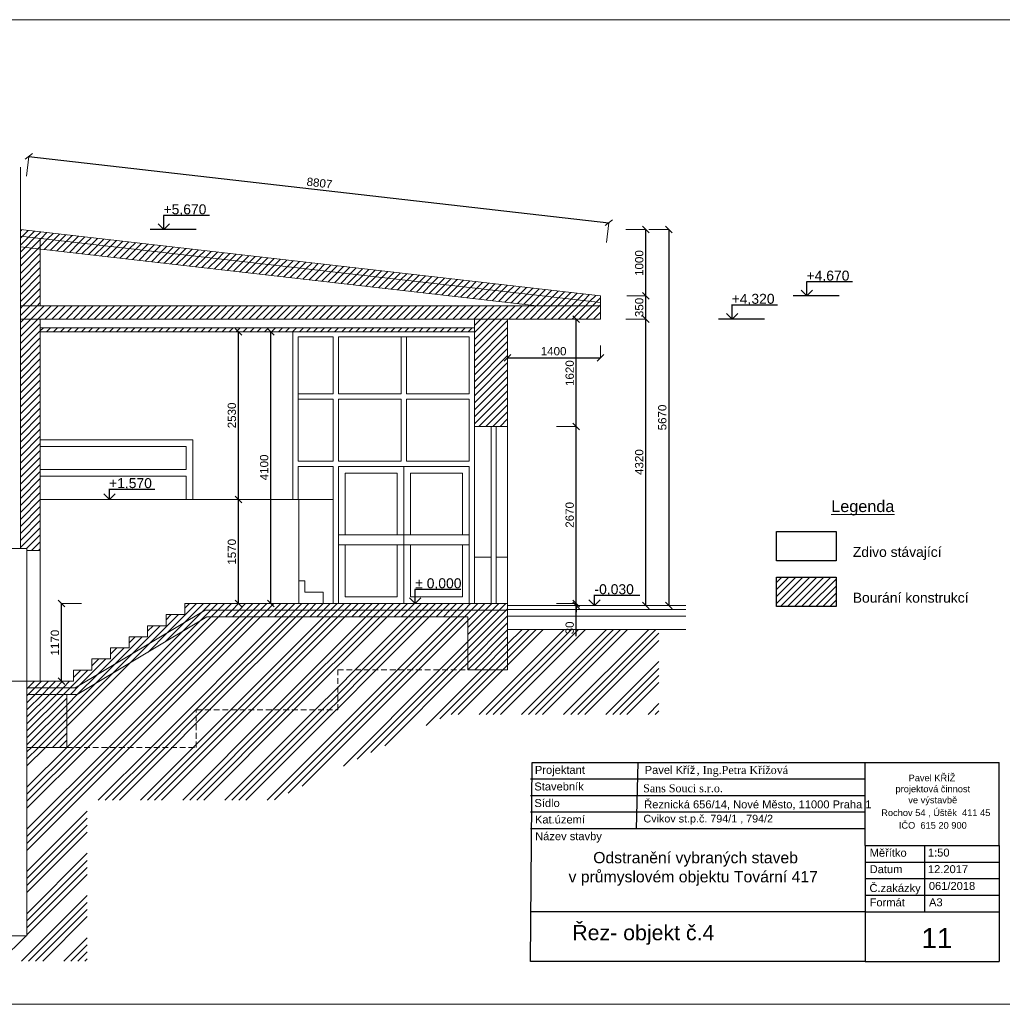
# Model space of a CAD drawing. Extents: x -459705 to -116623, y 1293894 to 1503894.
# Tile 9 of 12: x -153539 to -138716, y 1350918 to 1365768. Entities that reach past the tile are written whole.
import ezdxf

# ---------------------------------------------------------------- set-up
doc = ezdxf.new("R2010")
doc.units = 0
doc.header["$MEASUREMENT"] = 0
doc.linetypes.add('ČÁRKOVANÁ2', pattern=[0.375, 0.25, -0.125])
doc.layers.get('0').update_dxf_attribs({"linetype": 'CONTINUOUS'})
for name, color, linetype in [('CARKOVANA', 2, 'ČÁRKOVANÁ2'), ('KÓTY', 4, 'CONTINUOUS'), ('PÍSMO', 1, 'CONTINUOUS'), ('PŘEDMĚTY', 8, 'CONTINUOUS'), ('RÁMEČEK', 1, 'CONTINUOUS'), ('ZDIVO', 7, 'CONTINUOUS'), ('ČÁRY', 1, 'CONTINUOUS'), ('ŠRAFY', 8, 'CONTINUOUS')]:
    doc.layers.add(name, color=color, linetype=linetype)
doc.layers.add('ZVodítko', color=1, linetype='CONTINUOUS', plot=False)
doc.styles.add('CESKY', font='times.ttf')
doc.styles.get("Standard").update_dxf_attribs({"font": 'arial.ttf'})

msp = doc.modelspace()

# ---------------------------------------------------------------- linework, layer by layer
at = {"color": 0, "linetype": 'ByBlock', "lineweight": 0}
for p, q in [((-153348, 1363750), (-153458, 1363662)), ((-144708, 1362662), (-144598, 1362750)), ((-144044, 1362552), (-144144, 1362652)), ((-143696, 1362552), (-143796, 1362652)), ((-144144, 1361652), (-144044, 1361552)), ((-144044, 1361552), (-144144, 1361652)), ((-145093, 1361202), (-145193, 1361302)), ((-144144, 1361302), (-144044, 1361202)), ((-144044, 1361202), (-144144, 1361302)), ((-150189, 1361012), (-150289, 1361112)), ((-149702, 1361012), (-149802, 1361112)), ((-146129, 1360717), (-146229, 1360617)), ((-144829, 1360617), (-144729, 1360717)), ((-145193, 1359682), (-145093, 1359582)), ((-145093, 1359582), (-145193, 1359682)), ((-150289, 1358582), (-150189, 1358482)), ((-150189, 1358482), (-150289, 1358582)), ((-152857, 1356912), (-152957, 1357012)), ((-150289, 1357012), (-150189, 1356912)), ((-149802, 1357012), (-149702, 1356912)), ((-145193, 1357012), (-145093, 1356912)), ((-145193, 1357012), (-145093, 1356912)), ((-145093, 1356882), (-145193, 1356982)), ((-144144, 1356982), (-144044, 1356882)), ((-143796, 1356982), (-143696, 1356882)), ((-152957, 1355842), (-152857, 1355742))]:
    msp.add_line(p, q, dxfattribs=at)
at = {"lineweight": 0, "ltscale": 350}
for p, q in [((-153529, 1362602), (-153529, 1363541)), ((-144779, 1361602), (-153529, 1362602)), ((-144779, 1361252), (-144779, 1361602)), ((-146179, 1361252), (-146179, 1359632)), ((-146179, 1361252), (-144779, 1361252)), ((-153229, 1361062), (-153229, 1357762)), ((-153229, 1361062), (-146679, 1361062)), ((-146679, 1361062), (-146679, 1359632)), ((-146679, 1359632), (-146179, 1359632)), ((-154129, 1357792), (-153429, 1357792)), ((-153429, 1357792), (-153429, 1357762)), ((-153429, 1357762), (-153229, 1357762)), ((-151049, 1356795), (-151049, 1356962)), ((-151049, 1356962), (-146179, 1356962)), ((-146179, 1356962), (-146179, 1356932)), ((-146179, 1356932), (-143489, 1356932)), ((-151329, 1356628), (-151329, 1356795)), ((-151329, 1356795), (-151049, 1356795)), ((-151609, 1356461), (-151609, 1356628)), ((-151609, 1356628), (-151329, 1356628)), ((-151889, 1356294), (-151889, 1356461)), ((-151889, 1356461), (-151609, 1356461)), ((-152169, 1356127), (-152169, 1356294)), ((-152169, 1356294), (-151889, 1356294)), ((-152449, 1355959), (-152449, 1356127)), ((-152449, 1356127), (-152169, 1356127)), ((-152729, 1355792), (-152729, 1355959)), ((-152729, 1355959), (-152449, 1355959)), ((-155466, 1355792), (-152729, 1355792))]:
    msp.add_line(p, q, dxfattribs=at)
at = {"layer": 'CARKOVANA', "lineweight": 0, "ltscale": 350}
for p, q in [((-148742, 1355357), (-148742, 1355962)), ((-148742, 1355962), (-146779, 1355962)), ((-150875, 1354792), (-150875, 1355357)), ((-150875, 1355357), (-148742, 1355357)), ((-152829, 1354792), (-150875, 1354792))]:
    msp.add_line(p, q, dxfattribs=at)
at = {"layer": 'KÓTY', "lineweight": 0, "ltscale": 350}
for p, q in [((-153437, 1363408), (-153403, 1363706)), ((-144687, 1362408), (-144653, 1362706)), ((-144394, 1362602), (-144094, 1362602)), ((-144046, 1362602), (-143746, 1362602)), ((-144379, 1361602), (-144094, 1361602)), ((-144379, 1361602), (-144094, 1361602)), ((-144394, 1361252), (-144094, 1361252)), ((-144394, 1361252), (-144094, 1361252)), ((-146179, 1360852), (-146179, 1360667)), ((-144779, 1360852), (-144779, 1360667)), ((-145443, 1359632), (-145143, 1359632)), ((-145443, 1359632), (-145143, 1359632)), ((-152607, 1356962), (-152907, 1356962)), ((-145443, 1356962), (-145143, 1356962)), ((-145443, 1356962), (-145143, 1356962)), ((-145443, 1356932), (-145143, 1356932)), ((-144394, 1356932), (-144094, 1356932)), ((-144046, 1356932), (-143746, 1356932)), ((-153207, 1355792), (-152907, 1355792))]:
    msp.add_line(p, q, dxfattribs=at)
at = {"layer": 'KÓTY', "color": 4, "ltscale": 350}
for p, q in [((-153403, 1363706), (-144653, 1362706)), ((-144094, 1361602), (-144094, 1362602)), ((-143746, 1362602), (-143746, 1356932)), ((-144094, 1361252), (-144094, 1361602)), ((-145143, 1359632), (-145143, 1361252)), ((-144094, 1356932), (-144094, 1361252)), ((-150239, 1358532), (-150239, 1361062)), ((-149752, 1356962), (-149752, 1361062)), ((-146179, 1360667), (-144779, 1360667)), ((-145143, 1356962), (-145143, 1359632)), ((-150239, 1356962), (-150239, 1358532)), ((-145143, 1356962), (-145143, 1357062)), ((-152907, 1355792), (-152907, 1356962)), ((-145143, 1356962), (-145143, 1356932)), ((-145143, 1356962), (-145143, 1356932)), ((-145143, 1356932), (-145143, 1356832)), ((-145143, 1356470), (-145143, 1356932))]:
    msp.add_line(p, q, dxfattribs=at)
at = {"layer": 'KÓTY', "ltscale": 250}
for p, q in [((-150677, 1362814), (-151371, 1362814)), ((-151364, 1362602), (-151364, 1362814)), ((-151364, 1362602), (-151449, 1362687)), ((-151364, 1362602), (-151279, 1362687)), ((-150875, 1362602), (-151569, 1362602)), ((-140978, 1361814), (-141672, 1361814)), ((-141665, 1361602), (-141665, 1361814)), ((-141175, 1361602), (-141869, 1361602)), ((-141665, 1361602), (-141749, 1361687)), ((-141665, 1361602), (-141580, 1361687)), ((-142106, 1361464), (-142800, 1361464)), ((-142793, 1361252), (-142793, 1361464)), ((-142793, 1361252), (-142878, 1361337)), ((-142793, 1361252), (-142708, 1361337)), ((-142304, 1361252), (-142998, 1361252)), ((-151499, 1358684), (-152193, 1358684)), ((-152186, 1358532), (-152186, 1358684)), ((-152186, 1358532), (-152271, 1358617)), ((-152186, 1358532), (-152101, 1358617)), ((-146884, 1357174), (-147578, 1357174)), ((-147571, 1356962), (-147571, 1357174)), ((-147571, 1356962), (-147656, 1357047)), ((-147571, 1356962), (-147486, 1357047)), ((-144869, 1356932), (-144954, 1357017)), ((-144182, 1357084), (-144876, 1357084)), ((-144869, 1356932), (-144869, 1357084)), ((-144869, 1356932), (-144784, 1357017))]:
    msp.add_line(p, q, dxfattribs=at)
at = {"layer": 'PŘEDMĚTY', "lineweight": 0, "ltscale": 350}
for p, q in [((-149339, 1359109), (-149339, 1360982)), ((-149339, 1360126), (-149339, 1360982)), ((-148809, 1360982), (-149339, 1360982)), ((-148809, 1360126), (-148809, 1360982)), ((-146759, 1360982), (-148729, 1360982)), ((-148729, 1360982), (-147784, 1360982)), ((-148729, 1360126), (-148729, 1360982)), ((-147784, 1360982), (-147784, 1360126)), ((-147704, 1360982), (-147704, 1360126)), ((-147704, 1360982), (-146759, 1360982)), ((-146759, 1360126), (-146759, 1360982)), ((-149339, 1360126), (-148809, 1360126)), ((-148729, 1360126), (-147784, 1360126)), ((-147704, 1360126), (-146759, 1360126)), ((-149339, 1359109), (-149339, 1360046)), ((-149339, 1360046), (-148809, 1360046)), ((-148809, 1359109), (-148809, 1360046)), ((-148729, 1359109), (-148729, 1360046)), ((-148729, 1360046), (-147784, 1360046)), ((-147784, 1360046), (-147784, 1359109)), ((-147704, 1360046), (-147704, 1359109)), ((-147704, 1360046), (-146759, 1360046)), ((-146759, 1359109), (-146759, 1360046)), ((-150929, 1359432), (-153229, 1359432)), ((-150929, 1358532), (-150929, 1359432)), ((-151029, 1359332), (-153229, 1359332)), ((-151029, 1358982), (-151029, 1359332)), ((-149339, 1359109), (-148809, 1359109)), ((-148729, 1359109), (-147784, 1359109)), ((-147704, 1359109), (-146759, 1359109)), ((-151029, 1358982), (-153229, 1358982)), ((-149339, 1358532), (-149339, 1359029)), ((-149339, 1359029), (-148809, 1359029)), ((-148809, 1356962), (-148809, 1359029)), ((-148729, 1356962), (-148729, 1359029)), ((-148729, 1359029), (-146759, 1359029)), ((-147744, 1359029), (-148729, 1359029)), ((-148729, 1359029), (-148729, 1356962)), ((-147844, 1358929), (-148629, 1358929)), ((-148629, 1358929), (-148629, 1357996)), ((-147844, 1357996), (-147844, 1358929)), ((-147744, 1356962), (-147744, 1359029)), ((-147644, 1357996), (-147644, 1358929)), ((-147644, 1358929), (-146859, 1358929)), ((-146859, 1358929), (-146859, 1357996)), ((-146759, 1356962), (-146759, 1359029)), ((-151029, 1358882), (-153229, 1358882)), ((-151029, 1358532), (-151029, 1358882)), ((-153229, 1358532), (-150929, 1358532)), ((-148729, 1357996), (-147744, 1357996)), ((-146759, 1357996), (-147744, 1357996)), ((-148729, 1357846), (-147744, 1357846)), ((-148629, 1357846), (-148629, 1357062)), ((-147844, 1357062), (-147844, 1357846)), ((-146759, 1357846), (-147744, 1357846)), ((-147644, 1357062), (-147644, 1357846)), ((-146859, 1357846), (-146859, 1357062)), ((-148629, 1357062), (-147844, 1357062)), ((-146859, 1357062), (-147644, 1357062)), ((-148729, 1356962), (-147744, 1356962))]:
    msp.add_line(p, q, dxfattribs=at)
at = {"layer": 'RÁMEČEK', "ltscale": 250}
for p, q in [((-145834, 1351563), (-145809, 1354563)), ((-145809, 1354563), (-140784, 1354563)), ((-144234, 1353563), (-144209, 1354563)), ((-140784, 1354313), (-145834, 1354313)), ((-140784, 1354063), (-145834, 1354063)), ((-140784, 1353813), (-145834, 1353813)), ((-140784, 1353563), (-145834, 1353563)), ((-140784, 1353313), (-140784, 1352313)), ((-139888, 1353313), (-139888, 1352313)), ((-138763, 1353313), (-138763, 1352313)), ((-140784, 1353063), (-138763, 1353063)), ((-140784, 1352813), (-138763, 1352813)), ((-140784, 1352563), (-138763, 1352563)), ((-140784, 1352313), (-145834, 1352313)), ((-140784, 1352313), (-145834, 1352313)), ((-140784, 1351563), (-145834, 1351563)), ((-140784, 1351563), (-145834, 1351563))]:
    msp.add_line(p, q, dxfattribs=at)
at = {"layer": 'ZDIVO', "ltscale": 250}
for p, q in [((-140784, 1353313), (-140784, 1354563)), ((-140784, 1353313), (-140784, 1354563)), ((-140784, 1354563), (-138763, 1354563)), ((-140784, 1354563), (-138763, 1354563)), ((-138763, 1353313), (-138763, 1354563)), ((-138763, 1353313), (-138763, 1354563)), ((-140784, 1353313), (-138763, 1353313)), ((-140784, 1353313), (-138763, 1353313)), ((-140784, 1352313), (-140784, 1351563)), ((-140784, 1352313), (-138763, 1352313)), ((-140784, 1352313), (-140784, 1351563)), ((-140784, 1352313), (-138763, 1352313)), ((-138763, 1352313), (-138763, 1351563)), ((-138763, 1352313), (-138763, 1351563)), ((-138763, 1352313), (-138763, 1351563)), ((-138763, 1352313), (-138763, 1351563)), ((-140784, 1351563), (-138763, 1351563)), ((-140784, 1351563), (-138763, 1351563)), ((-140784, 1351563), (-138763, 1351563)), ((-140784, 1351563), (-138763, 1351563))]:
    msp.add_line(p, q, dxfattribs=at)
at = {"layer": 'ZVodítko', "lineweight": 0, "ltscale": 350}
for p, q in [((-137655, 1365768), (-158655, 1365768)), ((-158655, 1350918), (-137655, 1350918))]:
    msp.add_line(p, q, dxfattribs=at)
at = {"layer": 'ČÁRY', "lineweight": 0, "ltscale": 350}
for p, q in [((-153529, 1362602), (-153529, 1357792)), ((-144779, 1361502), (-153529, 1362502)), ((-145738, 1361452), (-153529, 1362343)), ((-153229, 1362467), (-153229, 1361452)), ((-144779, 1361452), (-153529, 1361452)), ((-146179, 1361252), (-153529, 1361252)), ((-153229, 1361062), (-153229, 1361252)), ((-146679, 1361062), (-146679, 1361252)), ((-153229, 1361122), (-146679, 1361122)), ((-149419, 1358532), (-149419, 1361062)), ((-146679, 1359632), (-146679, 1356962)), ((-146429, 1359632), (-146429, 1356962)), ((-146349, 1359632), (-146349, 1356962)), ((-146179, 1359632), (-146179, 1356962)), ((-153229, 1358532), (-149329, 1358532)), ((-148809, 1358532), (-149419, 1358532)), ((-149329, 1358532), (-149329, 1356962)), ((-149329, 1358532), (-148809, 1358532)), ((-148809, 1358532), (-148809, 1356962)), ((-153429, 1357762), (-153429, 1355792)), ((-153229, 1357762), (-153229, 1355792)), ((-146679, 1356962), (-146679, 1357662)), ((-146679, 1357662), (-146429, 1357662)), ((-146349, 1357662), (-146179, 1357662)), ((-149239, 1357302), (-149329, 1357302)), ((-149239, 1357132), (-149239, 1357302)), ((-148959, 1357132), (-149239, 1357132)), ((-148959, 1356962), (-148959, 1357132)), ((-152701, 1355692), (-150741, 1356862)), ((-150741, 1356862), (-146179, 1356862)), ((-148809, 1356962), (-148729, 1356962)), ((-146179, 1356932), (-146179, 1356762)), ((-146179, 1356872), (-143489, 1356872)), ((-152674, 1355592), (-150714, 1356762)), ((-150714, 1356762), (-146779, 1356762)), ((-146779, 1355962), (-146779, 1356762)), ((-146179, 1356772), (-143489, 1356772)), ((-146179, 1356762), (-146179, 1355962)), ((-146179, 1356572), (-143489, 1356572)), ((-146179, 1355962), (-146779, 1355962)), ((-153429, 1355792), (-153429, 1351952)), ((-153429, 1355792), (-153429, 1354792)), ((-153429, 1355692), (-152701, 1355692)), ((-153429, 1355592), (-152674, 1355592)), ((-152829, 1354792), (-152829, 1355592)), ((-153429, 1354792), (-152829, 1354792)), ((-154129, 1351952), (-153429, 1351952))]:
    msp.add_line(p, q, dxfattribs=at)
at = {"layer": 'ČÁRY', "ltscale": 250}
for p, q in [((-142121, 1358049), (-141224, 1358049)), ((-142121, 1357607), (-142121, 1358049)), ((-141224, 1358049), (-141224, 1357607)), ((-141224, 1357607), (-142121, 1357607)), ((-142121, 1357359), (-141224, 1357359)), ((-142121, 1356917), (-142121, 1357359)), ((-141224, 1357359), (-141224, 1356917)), ((-141224, 1356917), (-142121, 1356917))]:
    msp.add_line(p, q, dxfattribs=at)
at = {"layer": 'ŠRAFY', "color": 30, "linetype": 'Continuous', "lineweight": 0, "ltscale": 350}
for p, q in [((-153529, 1362579), (-153508, 1362600)), ((-153529, 1362473), (-153503, 1362499)), ((-153529, 1362367), (-153408, 1362488)), ((-153503, 1362499), (-153413, 1362589)), ((-153408, 1362488), (-153317, 1362578)), ((-153313, 1362477), (-153222, 1362567)), ((-153217, 1362466), (-153127, 1362556)), ((-153122, 1362455), (-153032, 1362545)), ((-153027, 1362444), (-152937, 1362535)), ((-152932, 1362433), (-152842, 1362524)), ((-152837, 1362422), (-152746, 1362513)), ((-152741, 1362412), (-152651, 1362502)), ((-152646, 1362401), (-152556, 1362491)), ((-153455, 1362334), (-153313, 1362477)), ((-153360, 1362323), (-153229, 1362454)), ((-153265, 1362312), (-153229, 1362348)), ((-153229, 1362454), (-153217, 1362466)), ((-153229, 1362348), (-153122, 1362455)), ((-153170, 1362302), (-153027, 1362444)), ((-153075, 1362291), (-152932, 1362433)), ((-152979, 1362280), (-152837, 1362422)), ((-152884, 1362269), (-152741, 1362412)), ((-152789, 1362258), (-152646, 1362401)), ((-152694, 1362247), (-152551, 1362390)), ((-152599, 1362236), (-152456, 1362379)), ((-152551, 1362390), (-152461, 1362480)), ((-152503, 1362225), (-152361, 1362368)), ((-152456, 1362379), (-152366, 1362469)), ((-152408, 1362215), (-152266, 1362357)), ((-152361, 1362368), (-152270, 1362458)), ((-152313, 1362204), (-152170, 1362346)), ((-152266, 1362357), (-152175, 1362448)), ((-152170, 1362346), (-152080, 1362437)), ((-152075, 1362335), (-151985, 1362426)), ((-151980, 1362325), (-151890, 1362415)), ((-151885, 1362314), (-151794, 1362404)), ((-151790, 1362303), (-151699, 1362393)), ((-151694, 1362292), (-151604, 1362382)), ((-151599, 1362281), (-151509, 1362371)), ((-151504, 1362270), (-151414, 1362360)), ((-151409, 1362259), (-151319, 1362350)), ((-153529, 1362260), (-153455, 1362334)), ((-153529, 1362154), (-153360, 1362323)), ((-153529, 1362048), (-153265, 1362312)), ((-153529, 1361942), (-153229, 1362242)), ((-152218, 1362193), (-152075, 1362335)), ((-152123, 1362182), (-151980, 1362325)), ((-152027, 1362171), (-151885, 1362314)), ((-151932, 1362160), (-151790, 1362303)), ((-151837, 1362149), (-151694, 1362292)), ((-151742, 1362138), (-151599, 1362281)), ((-151647, 1362128), (-151504, 1362270)), ((-151552, 1362117), (-151409, 1362259)), ((-151456, 1362106), (-151314, 1362248)), ((-151361, 1362095), (-151218, 1362238)), ((-151314, 1362248), (-151223, 1362339)), ((-151266, 1362084), (-151123, 1362227)), ((-151218, 1362238), (-151128, 1362328)), ((-151171, 1362073), (-151028, 1362216)), ((-151123, 1362227), (-151033, 1362317)), ((-151076, 1362062), (-150933, 1362205)), ((-151028, 1362216), (-150938, 1362306)), ((-150980, 1362051), (-150838, 1362194)), ((-150933, 1362205), (-150843, 1362295)), ((-150838, 1362194), (-150747, 1362284)), ((-150743, 1362183), (-150652, 1362273)), ((-150647, 1362172), (-150557, 1362263)), ((-150552, 1362161), (-150462, 1362252)), ((-150457, 1362151), (-150367, 1362241)), ((-150362, 1362140), (-150271, 1362230)), ((-150267, 1362129), (-150176, 1362219)), ((-150171, 1362118), (-150081, 1362208)), ((-150076, 1362107), (-149986, 1362197)), ((-153529, 1361836), (-153229, 1362136)), ((-150885, 1362040), (-150743, 1362183)), ((-150790, 1362030), (-150647, 1362172)), ((-150695, 1362019), (-150552, 1362161)), ((-150600, 1362008), (-150457, 1362151)), ((-150504, 1361997), (-150362, 1362140)), ((-150409, 1361986), (-150267, 1362129)), ((-150314, 1361975), (-150171, 1362118)), ((-150219, 1361964), (-150076, 1362107)), ((-150124, 1361953), (-149981, 1362096)), ((-150029, 1361943), (-149886, 1362085)), ((-149981, 1362096), (-149891, 1362186)), ((-149933, 1361932), (-149791, 1362074)), ((-149886, 1362085), (-149796, 1362176)), ((-149838, 1361921), (-149695, 1362063)), ((-149791, 1362074), (-149700, 1362165)), ((-149743, 1361910), (-149600, 1362053)), ((-149695, 1362063), (-149605, 1362154)), ((-149600, 1362053), (-149510, 1362143)), ((-149505, 1362042), (-149415, 1362132)), ((-149410, 1362031), (-149320, 1362121)), ((-149315, 1362020), (-149224, 1362110)), ((-149220, 1362009), (-149129, 1362099)), ((-149124, 1361998), (-149034, 1362089)), ((-149029, 1361987), (-148939, 1362078)), ((-148934, 1361976), (-148844, 1362067)), ((-148839, 1361966), (-148748, 1362056)), ((-148744, 1361955), (-148653, 1362045)), ((-153529, 1361730), (-153229, 1362030)), ((-153529, 1361624), (-153229, 1361924)), ((-149648, 1361899), (-149505, 1362042)), ((-149553, 1361888), (-149410, 1362031)), ((-149457, 1361877), (-149315, 1362020)), ((-149362, 1361866), (-149220, 1362009)), ((-149267, 1361856), (-149124, 1361998)), ((-149172, 1361845), (-149029, 1361987)), ((-149077, 1361834), (-148934, 1361976)), ((-148981, 1361823), (-148839, 1361966)), ((-148886, 1361812), (-148744, 1361955)), ((-148791, 1361801), (-148648, 1361944)), ((-148696, 1361790), (-148553, 1361933)), ((-148648, 1361944), (-148558, 1362034)), ((-148601, 1361779), (-148458, 1361922)), ((-148553, 1361933), (-148463, 1362023)), ((-148506, 1361769), (-148363, 1361911)), ((-148458, 1361922), (-148368, 1362012)), ((-148410, 1361758), (-148268, 1361900)), ((-148363, 1361911), (-148273, 1362002)), ((-148268, 1361900), (-148177, 1361991)), ((-148172, 1361889), (-148082, 1361980)), ((-148077, 1361879), (-147987, 1361969)), ((-147982, 1361868), (-147892, 1361958)), ((-147887, 1361857), (-147797, 1361947)), ((-147792, 1361846), (-147701, 1361936)), ((-147697, 1361835), (-147606, 1361925)), ((-147601, 1361824), (-147511, 1361914)), ((-147506, 1361813), (-147416, 1361904)), ((-153529, 1361518), (-153229, 1361818)), ((-148315, 1361747), (-148172, 1361889)), ((-148220, 1361736), (-148077, 1361879)), ((-148125, 1361725), (-147982, 1361868)), ((-148030, 1361714), (-147887, 1361857)), ((-147934, 1361703), (-147792, 1361846)), ((-147839, 1361692), (-147697, 1361835)), ((-147744, 1361681), (-147601, 1361824)), ((-147649, 1361671), (-147506, 1361813)), ((-147554, 1361660), (-147411, 1361802)), ((-147458, 1361649), (-147316, 1361792)), ((-147411, 1361802), (-147321, 1361893)), ((-147363, 1361638), (-147221, 1361781)), ((-147316, 1361792), (-147225, 1361882)), ((-147268, 1361627), (-147125, 1361770)), ((-147221, 1361781), (-147130, 1361871)), ((-147173, 1361616), (-147030, 1361759)), ((-147125, 1361770), (-147035, 1361860)), ((-147078, 1361605), (-146935, 1361748)), ((-147030, 1361759), (-146940, 1361849)), ((-146935, 1361748), (-146845, 1361838)), ((-146840, 1361737), (-146750, 1361827)), ((-146745, 1361726), (-146654, 1361817)), ((-146649, 1361715), (-146559, 1361806)), ((-146554, 1361704), (-146464, 1361795)), ((-146459, 1361694), (-146369, 1361784)), ((-146364, 1361683), (-146274, 1361773)), ((-146269, 1361672), (-146178, 1361762)), ((-146174, 1361661), (-146083, 1361751)), ((-153489, 1361452), (-153229, 1361712)), ((-153383, 1361452), (-153229, 1361606)), ((-146983, 1361594), (-146840, 1361737)), ((-146887, 1361584), (-146745, 1361726)), ((-146792, 1361573), (-146649, 1361715)), ((-146697, 1361562), (-146554, 1361704)), ((-146602, 1361551), (-146459, 1361694)), ((-146507, 1361540), (-146364, 1361683)), ((-146411, 1361529), (-146269, 1361672)), ((-146316, 1361518), (-146174, 1361661)), ((-146221, 1361507), (-146078, 1361650)), ((-146126, 1361497), (-145983, 1361639)), ((-146078, 1361650), (-145988, 1361740)), ((-146031, 1361486), (-145888, 1361628)), ((-145983, 1361639), (-145893, 1361730)), ((-145935, 1361475), (-145793, 1361617)), ((-145888, 1361628), (-145798, 1361719)), ((-145840, 1361464), (-145698, 1361607)), ((-145793, 1361617), (-145702, 1361708)), ((-145698, 1361607), (-145607, 1361697)), ((-145602, 1361596), (-145512, 1361686)), ((-145507, 1361585), (-145417, 1361675)), ((-145412, 1361574), (-145322, 1361664)), ((-145317, 1361563), (-145227, 1361653)), ((-145222, 1361552), (-145131, 1361643)), ((-145126, 1361541), (-145036, 1361632)), ((-145031, 1361530), (-144941, 1361621)), ((-144936, 1361520), (-144846, 1361610)), ((-153529, 1361412), (-153489, 1361452)), ((-153529, 1361306), (-153383, 1361452)), ((-153477, 1361252), (-153277, 1361452)), ((-153370, 1361252), (-153170, 1361452)), ((-153277, 1361452), (-153229, 1361500)), ((-153264, 1361252), (-153064, 1361452)), ((-153158, 1361252), (-152958, 1361452)), ((-153052, 1361252), (-152852, 1361452)), ((-152946, 1361252), (-152746, 1361452)), ((-152840, 1361252), (-152640, 1361452)), ((-152734, 1361252), (-152534, 1361452)), ((-152628, 1361252), (-152428, 1361452)), ((-152522, 1361252), (-152322, 1361452)), ((-152416, 1361252), (-152216, 1361452)), ((-152310, 1361252), (-152110, 1361452)), ((-152204, 1361252), (-152004, 1361452)), ((-152098, 1361252), (-151898, 1361452)), ((-151992, 1361252), (-151792, 1361452)), ((-151886, 1361252), (-151686, 1361452)), ((-151779, 1361252), (-151579, 1361452)), ((-151673, 1361252), (-151473, 1361452)), ((-151567, 1361252), (-151367, 1361452)), ((-151461, 1361252), (-151261, 1361452)), ((-151355, 1361252), (-151155, 1361452)), ((-151249, 1361252), (-151049, 1361452)), ((-151143, 1361252), (-150943, 1361452)), ((-151037, 1361252), (-150837, 1361452)), ((-150931, 1361252), (-150731, 1361452)), ((-150825, 1361252), (-150625, 1361452)), ((-150719, 1361252), (-150519, 1361452)), ((-150613, 1361252), (-150413, 1361452)), ((-150507, 1361252), (-150307, 1361452)), ((-150401, 1361252), (-150201, 1361452)), ((-150295, 1361252), (-150095, 1361452)), ((-150189, 1361252), (-149989, 1361452)), ((-150082, 1361252), (-149882, 1361452)), ((-149976, 1361252), (-149776, 1361452)), ((-149870, 1361252), (-149670, 1361452)), ((-149764, 1361252), (-149564, 1361452)), ((-149658, 1361252), (-149458, 1361452)), ((-149552, 1361252), (-149352, 1361452)), ((-149446, 1361252), (-149246, 1361452)), ((-149340, 1361252), (-149140, 1361452)), ((-149234, 1361252), (-149034, 1361452)), ((-149128, 1361252), (-148928, 1361452)), ((-149022, 1361252), (-148822, 1361452)), ((-148916, 1361252), (-148716, 1361452)), ((-148810, 1361252), (-148610, 1361452)), ((-148704, 1361252), (-148504, 1361452)), ((-148598, 1361252), (-148398, 1361452)), ((-148491, 1361252), (-148291, 1361452)), ((-148385, 1361252), (-148185, 1361452)), ((-148279, 1361252), (-148079, 1361452)), ((-148173, 1361252), (-147973, 1361452)), ((-148067, 1361252), (-147867, 1361452)), ((-147961, 1361252), (-147761, 1361452)), ((-147855, 1361252), (-147655, 1361452)), ((-147749, 1361252), (-147549, 1361452)), ((-147643, 1361252), (-147443, 1361452)), ((-147537, 1361252), (-147337, 1361452)), ((-147431, 1361252), (-147231, 1361452)), ((-147325, 1361252), (-147125, 1361452)), ((-147219, 1361252), (-147019, 1361452)), ((-147113, 1361252), (-146913, 1361452)), ((-147007, 1361252), (-146807, 1361452)), ((-146900, 1361252), (-146700, 1361452)), ((-146794, 1361252), (-146594, 1361452)), ((-146688, 1361252), (-146488, 1361452)), ((-146582, 1361252), (-146382, 1361452)), ((-146476, 1361252), (-146276, 1361452)), ((-146370, 1361252), (-146170, 1361452)), ((-146264, 1361252), (-146064, 1361452)), ((-146158, 1361252), (-145958, 1361452)), ((-146052, 1361252), (-145852, 1361452)), ((-145946, 1361252), (-145746, 1361452)), ((-145840, 1361252), (-145640, 1361452)), ((-145745, 1361453), (-145602, 1361596)), ((-145734, 1361252), (-145534, 1361452)), ((-145640, 1361452), (-145507, 1361585)), ((-145628, 1361252), (-145428, 1361452)), ((-145534, 1361452), (-145412, 1361574)), ((-145522, 1361252), (-145322, 1361452)), ((-145428, 1361452), (-145317, 1361563)), ((-145416, 1361252), (-145216, 1361452)), ((-145322, 1361452), (-145222, 1361552)), ((-145309, 1361252), (-145109, 1361452)), ((-145216, 1361452), (-145126, 1361541)), ((-145203, 1361252), (-145003, 1361452)), ((-145109, 1361452), (-145031, 1361530)), ((-145097, 1361252), (-144897, 1361452)), ((-145003, 1361452), (-144936, 1361520)), ((-144991, 1361252), (-144791, 1361452)), ((-144897, 1361452), (-144841, 1361509)), ((-144841, 1361509), (-144779, 1361571)), ((-144791, 1361452), (-144779, 1361465)), ((-144885, 1361252), (-144779, 1361358)), ((-153529, 1361200), (-153477, 1361252)), ((-153529, 1361094), (-153370, 1361252)), ((-153529, 1360988), (-153264, 1361252)), ((-153529, 1360882), (-153229, 1361182)), ((-146679, 1361156), (-146582, 1361252)), ((-146679, 1361049), (-146476, 1361252)), ((-146679, 1360943), (-146370, 1361252)), ((-146679, 1360837), (-146264, 1361252)), ((-146679, 1360731), (-146179, 1361231)), ((-144779, 1361252), (-144779, 1361252)), ((-153529, 1360776), (-153229, 1361076)), ((-153229, 1361076), (-153182, 1361122)), ((-153136, 1361062), (-153076, 1361122)), ((-153030, 1361062), (-152970, 1361122)), ((-152924, 1361062), (-152864, 1361122)), ((-152818, 1361062), (-152758, 1361122)), ((-152712, 1361062), (-152652, 1361122)), ((-152606, 1361062), (-152546, 1361122)), ((-152500, 1361062), (-152440, 1361122)), ((-152394, 1361062), (-152334, 1361122)), ((-152288, 1361062), (-152228, 1361122)), ((-152182, 1361062), (-152122, 1361122)), ((-152076, 1361062), (-152016, 1361122)), ((-151969, 1361062), (-151909, 1361122)), ((-151863, 1361062), (-151803, 1361122)), ((-151757, 1361062), (-151697, 1361122)), ((-151651, 1361062), (-151591, 1361122)), ((-151545, 1361062), (-151485, 1361122)), ((-151439, 1361062), (-151379, 1361122)), ((-151333, 1361062), (-151273, 1361122)), ((-151227, 1361062), (-151167, 1361122)), ((-151121, 1361062), (-151061, 1361122)), ((-151015, 1361062), (-150955, 1361122)), ((-150909, 1361062), (-150849, 1361122)), ((-150803, 1361062), (-150743, 1361122)), ((-150697, 1361062), (-150637, 1361122)), ((-150591, 1361062), (-150531, 1361122)), ((-150485, 1361062), (-150425, 1361122)), ((-150379, 1361062), (-150319, 1361122)), ((-150272, 1361062), (-150212, 1361122)), ((-150166, 1361062), (-150106, 1361122)), ((-150060, 1361062), (-150000, 1361122)), ((-149954, 1361062), (-149894, 1361122)), ((-149848, 1361062), (-149788, 1361122)), ((-149742, 1361062), (-149682, 1361122)), ((-149636, 1361062), (-149576, 1361122)), ((-149530, 1361062), (-149470, 1361122)), ((-149424, 1361062), (-149364, 1361122)), ((-149318, 1361062), (-149258, 1361122)), ((-149212, 1361062), (-149152, 1361122)), ((-149106, 1361062), (-149046, 1361122)), ((-149000, 1361062), (-148940, 1361122)), ((-148894, 1361062), (-148834, 1361122)), ((-148788, 1361062), (-148728, 1361122)), ((-148681, 1361062), (-148621, 1361122)), ((-148575, 1361062), (-148515, 1361122)), ((-148469, 1361062), (-148409, 1361122)), ((-148363, 1361062), (-148303, 1361122)), ((-148257, 1361062), (-148197, 1361122)), ((-148151, 1361062), (-148091, 1361122)), ((-148045, 1361062), (-147985, 1361122)), ((-147939, 1361062), (-147879, 1361122)), ((-147833, 1361062), (-147773, 1361122)), ((-147727, 1361062), (-147667, 1361122)), ((-147621, 1361062), (-147561, 1361122)), ((-147515, 1361062), (-147455, 1361122)), ((-147409, 1361062), (-147349, 1361122)), ((-147303, 1361062), (-147243, 1361122)), ((-147197, 1361062), (-147137, 1361122)), ((-147090, 1361062), (-147030, 1361122)), ((-146984, 1361062), (-146924, 1361122)), ((-146878, 1361062), (-146818, 1361122)), ((-146772, 1361062), (-146712, 1361122)), ((-146679, 1360625), (-146179, 1361125)), ((-146679, 1360519), (-146179, 1361019)), ((-153529, 1360669), (-153229, 1360969)), ((-153529, 1360563), (-153229, 1360863)), ((-146679, 1360413), (-146179, 1360913)), ((-153529, 1360457), (-153229, 1360757)), ((-146679, 1360307), (-146179, 1360807)), ((-153529, 1360351), (-153229, 1360651)), ((-146679, 1360201), (-146179, 1360701)), ((-146679, 1360095), (-146179, 1360595)), ((-153529, 1360245), (-153229, 1360545)), ((-153529, 1360139), (-153229, 1360439)), ((-146679, 1359989), (-146179, 1360489)), ((-153529, 1360033), (-153229, 1360333)), ((-146679, 1359883), (-146179, 1360383)), ((-146679, 1359777), (-146179, 1360277)), ((-153529, 1359927), (-153229, 1360227)), ((-153529, 1359821), (-153229, 1360121)), ((-146679, 1359671), (-146179, 1360171)), ((-153529, 1359715), (-153229, 1360015)), ((-146611, 1359632), (-146179, 1360065)), ((-153529, 1359609), (-153229, 1359909)), ((-146505, 1359632), (-146179, 1359958)), ((-146399, 1359632), (-146179, 1359852)), ((-153529, 1359503), (-153229, 1359803)), ((-153529, 1359397), (-153229, 1359697)), ((-146293, 1359632), (-146179, 1359746)), ((-153529, 1359291), (-153229, 1359591)), ((-146187, 1359632), (-146179, 1359640)), ((-153529, 1359185), (-153229, 1359485)), ((-153529, 1359078), (-153229, 1359378)), ((-153529, 1358972), (-153229, 1359272)), ((-153529, 1358866), (-153229, 1359166)), ((-153529, 1358760), (-153229, 1359060)), ((-153529, 1358654), (-153229, 1358954)), ((-153529, 1358548), (-153229, 1358848)), ((-153529, 1358442), (-153229, 1358742)), ((-153529, 1358336), (-153229, 1358636)), ((-153529, 1358230), (-153229, 1358530)), ((-153529, 1358124), (-153229, 1358424)), ((-153529, 1358018), (-153229, 1358318)), ((-153529, 1357912), (-153229, 1358212)), ((-153529, 1357806), (-153229, 1358106)), ((-153436, 1357792), (-153229, 1358000)), ((-153360, 1357762), (-153229, 1357894)), ((-153254, 1357762), (-153229, 1357787)), ((-151314, 1356520), (-150872, 1356962)), ((-151051, 1356677), (-150766, 1356962)), ((-151049, 1356892), (-150978, 1356962)), ((-150814, 1356703), (-150654, 1356862)), ((-150788, 1356835), (-150660, 1356962)), ((-150654, 1356862), (-150554, 1356962)), ((-150648, 1356762), (-150548, 1356862)), ((-150548, 1356862), (-150448, 1356962)), ((-150542, 1356762), (-150442, 1356862)), ((-150442, 1356862), (-150342, 1356962)), ((-150436, 1356762), (-150336, 1356862)), ((-150336, 1356862), (-150236, 1356962)), ((-150330, 1356762), (-150230, 1356862)), ((-150230, 1356862), (-150130, 1356962)), ((-150224, 1356762), (-150124, 1356862)), ((-150124, 1356862), (-150024, 1356962)), ((-150118, 1356762), (-150018, 1356862)), ((-150018, 1356862), (-149918, 1356962)), ((-150012, 1356762), (-149912, 1356862)), ((-149912, 1356862), (-149812, 1356962)), ((-149906, 1356762), (-149806, 1356862)), ((-149806, 1356862), (-149706, 1356962)), ((-149799, 1356762), (-149699, 1356862)), ((-149699, 1356862), (-149599, 1356962)), ((-149693, 1356762), (-149593, 1356862)), ((-149593, 1356862), (-149493, 1356962)), ((-149587, 1356762), (-149487, 1356862)), ((-149487, 1356862), (-149387, 1356962)), ((-149481, 1356762), (-149381, 1356862)), ((-149381, 1356862), (-149281, 1356962)), ((-149375, 1356762), (-149275, 1356862)), ((-149275, 1356862), (-149175, 1356962)), ((-149269, 1356762), (-149169, 1356862)), ((-149169, 1356862), (-149069, 1356962)), ((-149163, 1356762), (-149063, 1356862)), ((-149063, 1356862), (-148963, 1356962)), ((-149057, 1356762), (-148957, 1356862)), ((-148957, 1356862), (-148857, 1356962)), ((-148951, 1356762), (-148851, 1356862)), ((-148851, 1356862), (-148751, 1356962)), ((-148845, 1356762), (-148745, 1356862)), ((-148745, 1356862), (-148645, 1356962)), ((-148739, 1356762), (-148639, 1356862)), ((-148639, 1356862), (-148539, 1356962)), ((-148633, 1356762), (-148533, 1356862)), ((-148533, 1356862), (-148433, 1356962)), ((-148527, 1356762), (-148427, 1356862)), ((-148427, 1356862), (-148327, 1356962)), ((-148421, 1356762), (-148321, 1356862)), ((-148321, 1356862), (-148221, 1356962)), ((-148315, 1356762), (-148215, 1356862)), ((-148215, 1356862), (-148115, 1356962)), ((-148208, 1356762), (-148108, 1356862)), ((-148108, 1356862), (-148008, 1356962)), ((-148102, 1356762), (-148002, 1356862)), ((-148002, 1356862), (-147902, 1356962)), ((-147996, 1356762), (-147896, 1356862)), ((-147896, 1356862), (-147796, 1356962)), ((-147890, 1356762), (-147790, 1356862)), ((-147790, 1356862), (-147690, 1356962)), ((-147784, 1356762), (-147684, 1356862)), ((-147684, 1356862), (-147584, 1356962)), ((-147678, 1356762), (-147578, 1356862)), ((-147578, 1356862), (-147478, 1356962)), ((-147572, 1356762), (-147472, 1356862)), ((-147472, 1356862), (-147372, 1356962)), ((-147466, 1356762), (-147366, 1356862)), ((-147366, 1356862), (-147266, 1356962)), ((-147360, 1356762), (-147260, 1356862)), ((-147260, 1356862), (-147160, 1356962)), ((-147254, 1356762), (-147154, 1356862)), ((-147154, 1356862), (-147054, 1356962)), ((-147148, 1356762), (-147048, 1356862)), ((-147048, 1356862), (-146948, 1356962)), ((-147042, 1356762), (-146942, 1356862)), ((-146942, 1356862), (-146842, 1356962)), ((-146936, 1356762), (-146836, 1356862)), ((-146836, 1356862), (-146736, 1356962)), ((-146830, 1356762), (-146730, 1356862)), ((-146779, 1356707), (-146624, 1356862)), ((-146779, 1356601), (-146517, 1356862)), ((-146779, 1356495), (-146411, 1356862)), ((-146779, 1356389), (-146305, 1356862)), ((-146779, 1356283), (-146199, 1356862)), ((-146730, 1356862), (-146630, 1356962)), ((-146624, 1356862), (-146524, 1356962)), ((-146517, 1356862), (-146417, 1356962)), ((-146411, 1356862), (-146311, 1356962)), ((-146305, 1356862), (-146205, 1356962)), ((-146199, 1356862), (-146179, 1356883)), ((-151577, 1356363), (-151145, 1356795)), ((-151329, 1356718), (-151252, 1356795)), ((-151077, 1356546), (-150788, 1356835)), ((-146779, 1356176), (-146179, 1356776)), ((-151840, 1356206), (-151419, 1356628)), ((-151609, 1356544), (-151525, 1356628)), ((-151340, 1356389), (-151051, 1356677)), ((-146779, 1356070), (-146179, 1356670)), ((-146779, 1355964), (-146179, 1356564)), ((-152104, 1356049), (-151692, 1356461)), ((-151889, 1356370), (-151798, 1356461)), ((-151603, 1356231), (-151314, 1356520)), ((-146675, 1355962), (-146179, 1356458)), ((-152367, 1355892), (-151965, 1356294)), ((-152169, 1356196), (-152071, 1356294)), ((-151866, 1356074), (-151577, 1356363)), ((-146569, 1355962), (-146179, 1356352)), ((-152630, 1355735), (-152238, 1356127)), ((-152449, 1356022), (-152344, 1356127)), ((-152129, 1355917), (-151840, 1356206)), ((-146463, 1355962), (-146179, 1356246)), ((-146357, 1355962), (-146179, 1356140)), ((-152779, 1355692), (-152511, 1355959)), ((-152729, 1355954), (-152724, 1355959)), ((-152729, 1355848), (-152618, 1355959)), ((-152392, 1355760), (-152104, 1356049)), ((-146251, 1355962), (-146179, 1356034)), ((-152656, 1355603), (-152367, 1355892)), ((-153429, 1355784), (-153421, 1355792)), ((-153429, 1355678), (-153415, 1355692)), ((-153415, 1355692), (-153315, 1355792)), ((-153409, 1355592), (-153309, 1355692)), ((-153309, 1355692), (-153209, 1355792)), ((-153303, 1355592), (-153203, 1355692)), ((-153203, 1355692), (-153103, 1355792)), ((-153197, 1355592), (-153097, 1355692)), ((-153097, 1355692), (-152997, 1355792)), ((-153091, 1355592), (-152991, 1355692)), ((-152991, 1355692), (-152891, 1355792)), ((-152985, 1355592), (-152885, 1355692)), ((-152885, 1355692), (-152785, 1355792)), ((-152879, 1355592), (-152779, 1355692)), ((-152773, 1355592), (-152630, 1355735)), ((-153429, 1355572), (-153409, 1355592)), ((-153429, 1355466), (-153303, 1355592)), ((-153429, 1355360), (-153197, 1355592)), ((-153429, 1355254), (-153091, 1355592)), ((-153429, 1355148), (-152985, 1355592)), ((-153429, 1355042), (-152879, 1355592)), ((-153429, 1354936), (-152829, 1355536)), ((-153429, 1354830), (-152829, 1355430)), ((-153360, 1354792), (-152829, 1355324)), ((-153254, 1354792), (-152829, 1355218)), ((-153148, 1354792), (-152829, 1355112)), ((-153042, 1354792), (-152829, 1355006)), ((-152936, 1354792), (-152829, 1354899)), ((-152830, 1354792), (-152829, 1354793))]:
    msp.add_line(p, q, dxfattribs=at)
at = {"layer": 'ŠRAFY', "color": 30, "linetype": 'Continuous', "lineweight": 0, "ltscale": 1000}
for p, q in [((-142124, 1357279), (-142044, 1357359)), ((-142124, 1357173), (-141938, 1357359)), ((-142124, 1357067), (-141832, 1357359)), ((-142124, 1356961), (-141726, 1357359)), ((-142062, 1356917), (-141620, 1357359)), ((-141956, 1356917), (-141514, 1357359)), ((-141850, 1356917), (-141408, 1357359)), ((-141743, 1356917), (-141302, 1357359)), ((-141637, 1356917), (-141227, 1357327)), ((-141531, 1356917), (-141227, 1357221)), ((-141425, 1356917), (-141227, 1357115)), ((-141319, 1356917), (-141227, 1357009))]:
    msp.add_line(p, q, dxfattribs=at)
at = {"layer": 'ŠRAFY', "linetype": 'Continuous', "lineweight": 0, "ltscale": 350}
for p, q in [((-152724, 1354792), (-150814, 1356703)), ((-152618, 1354792), (-150648, 1356762)), ((-152512, 1354792), (-150542, 1356762)), ((-152194, 1354792), (-150224, 1356762)), ((-152088, 1354792), (-150118, 1356762)), ((-151982, 1354792), (-150012, 1356762)), ((-151876, 1354792), (-149906, 1356762)), ((-151557, 1354792), (-149587, 1356762)), ((-151451, 1354792), (-149481, 1356762)), ((-150780, 1355357), (-149375, 1356762)), ((-150674, 1355357), (-149269, 1356762)), ((-150356, 1355357), (-148951, 1356762)), ((-150250, 1355357), (-148845, 1356762)), ((-150144, 1355357), (-148739, 1356762)), ((-150038, 1355357), (-148633, 1356762)), ((-149720, 1355357), (-148315, 1356762)), ((-149614, 1355357), (-148208, 1356762)), ((-149508, 1355357), (-148102, 1356762)), ((-149402, 1355357), (-147996, 1356762)), ((-148478, 1355962), (-147678, 1356762)), ((-148372, 1355962), (-147572, 1356762)), ((-148266, 1355962), (-147466, 1356762)), ((-148160, 1355962), (-147360, 1356762)), ((-147842, 1355962), (-147042, 1356762)), ((-147736, 1355962), (-146936, 1356762)), ((-147630, 1355962), (-146830, 1356762)), ((-147524, 1355962), (-146779, 1356707)), ((-146606, 1355289), (-145323, 1356572)), ((-146500, 1355289), (-145216, 1356572)), ((-146394, 1355289), (-145110, 1356572)), ((-146288, 1355289), (-145004, 1356572)), ((-146179, 1356352), (-145959, 1356572)), ((-146179, 1356246), (-145853, 1356572)), ((-146179, 1356140), (-145747, 1356572)), ((-146179, 1356034), (-145641, 1356572)), ((-145970, 1355289), (-144686, 1356572)), ((-145864, 1355289), (-144580, 1356572)), ((-145757, 1355289), (-144474, 1356572)), ((-145651, 1355289), (-144368, 1356572)), ((-145333, 1355289), (-144050, 1356572)), ((-145227, 1355289), (-143944, 1356572)), ((-152829, 1354793), (-151077, 1356546)), ((-145121, 1355289), (-143897, 1356513)), ((-145015, 1355289), (-143897, 1356407)), ((-147205, 1355962), (-146779, 1356389)), ((-147099, 1355962), (-146779, 1356283)), ((-146993, 1355962), (-146779, 1356176)), ((-152829, 1355112), (-151866, 1356074)), ((-149807, 1353997), (-147842, 1355962)), ((-149696, 1354002), (-147736, 1355962)), ((-149488, 1354104), (-147630, 1355962)), ((-149280, 1354206), (-147524, 1355962)), ((-148742, 1355698), (-148478, 1355962)), ((-148742, 1355592), (-148372, 1355962)), ((-148742, 1355486), (-148266, 1355962)), ((-148742, 1355380), (-148160, 1355962)), ((-148656, 1354511), (-147205, 1355962)), ((-148448, 1354613), (-147099, 1355962)), ((-148241, 1354715), (-146993, 1355962)), ((-148033, 1354817), (-146887, 1355962)), ((-147409, 1355122), (-146569, 1355962)), ((-147201, 1355224), (-146463, 1355962)), ((-147030, 1355289), (-146357, 1355962)), ((-146924, 1355289), (-146251, 1355962)), ((-146887, 1355962), (-146779, 1356070)), ((-144697, 1355289), (-143897, 1356089)), ((-144591, 1355289), (-143897, 1355983)), ((-152829, 1355218), (-152129, 1355917)), ((-144485, 1355289), (-143897, 1355877)), ((-152829, 1355324), (-152392, 1355760)), ((-149083, 1355357), (-148742, 1355698)), ((-144379, 1355289), (-143897, 1355771)), ((-152829, 1355430), (-152656, 1355603)), ((-148977, 1355357), (-148742, 1355592)), ((-148871, 1355357), (-148742, 1355486)), ((-148765, 1355357), (-148742, 1355380)), ((-144060, 1355289), (-143897, 1355452)), ((-151610, 1353997), (-150250, 1355357)), ((-151504, 1353997), (-150144, 1355357)), ((-151398, 1353997), (-150038, 1355357)), ((-151345, 1354792), (-150875, 1355262)), ((-151080, 1353997), (-149720, 1355357)), ((-150974, 1353997), (-149614, 1355357)), ((-150875, 1354838), (-150356, 1355357)), ((-150875, 1355262), (-150780, 1355357)), ((-150875, 1355156), (-150674, 1355357)), ((-150868, 1353997), (-149508, 1355357)), ((-150762, 1353997), (-149402, 1355357)), ((-150444, 1353997), (-149083, 1355357)), ((-150338, 1353997), (-148977, 1355357)), ((-150232, 1353997), (-148871, 1355357)), ((-150126, 1353997), (-148765, 1355357)), ((-143954, 1355289), (-143897, 1355346)), ((-151239, 1354792), (-150875, 1355156)), ((-153429, 1354193), (-152830, 1354792)), ((-153429, 1353557), (-152194, 1354792)), ((-153429, 1354724), (-153360, 1354792)), ((-153429, 1354087), (-152724, 1354792)), ((-153429, 1353451), (-152088, 1354792)), ((-153429, 1354618), (-153254, 1354792)), ((-153429, 1353981), (-152618, 1354792)), ((-153429, 1353345), (-151982, 1354792)), ((-153429, 1354512), (-153148, 1354792)), ((-153429, 1353875), (-152512, 1354792)), ((-153429, 1353239), (-151876, 1354792)), ((-152353, 1353997), (-151557, 1354792)), ((-152247, 1353997), (-151451, 1354792)), ((-152141, 1353997), (-151345, 1354792)), ((-152035, 1353997), (-151239, 1354792)), ((-151717, 1353997), (-150921, 1354792)), ((-150921, 1354792), (-150875, 1354838)), ((-153429, 1352921), (-152519, 1353831)), ((-153429, 1352815), (-152519, 1353725)), ((-153429, 1352708), (-152519, 1353619)), ((-153429, 1352602), (-152519, 1353513)), ((-153429, 1352284), (-152519, 1353195)), ((-153429, 1352178), (-152519, 1353089)), ((-153429, 1352072), (-152519, 1352982)), ((-153429, 1351966), (-152519, 1352876)), ((-153511, 1351566), (-152519, 1352558)), ((-153405, 1351566), (-152519, 1352452)), ((-153299, 1351566), (-152519, 1352346)), ((-153192, 1351566), (-152519, 1352240)), ((-153829, 1351566), (-153443, 1351952)), ((-152874, 1351566), (-152519, 1351922)), ((-152768, 1351566), (-152519, 1351816)), ((-152662, 1351566), (-152519, 1351710)), ((-152556, 1351566), (-152519, 1351604))]:
    msp.add_line(p, q, dxfattribs=at)

# ---------------------------------------------------------------- texts
at = {"layer": 'KÓTY', "color": 4, "lineweight": 0}
for s, rotation, p in [('8807', 353.4802, (-149216, 1363265)), ('1000', 90, (-144131, 1361903)), ('350', 90, (-144131, 1361282)), ('1620', 90, (-145180, 1360243)), ('2530', 90, (-150276, 1359605)), ('5670', 90, (-143783, 1359574)), ('4320', 90, (-144131, 1358901)), ('4100', 90, (-149789, 1358821)), ('2670', 90, (-145180, 1358105)), ('1570', 90, (-150276, 1357548)), ('1170', 90, (-152945, 1356178)), ('30', 90, (-145180, 1356497))]:
    msp.add_text(s, height=125, rotation=rotation, dxfattribs=at).set_placement(p)
at = {"layer": 'KÓTY', "lineweight": 0}
for s, p in [('+5,670', (-151369, 1362833)), ('+4,670', (-141669, 1361833)), ('+4,320', (-142798, 1361483)), ('+1,570', (-152191, 1358703)), ('± 0,000', (-147572, 1357193)), ('-0,030', (-144868, 1357103))]:
    msp.add_text(s, height=150, dxfattribs=at).set_placement(p)
at = {"layer": 'KÓTY', "color": 4, "lineweight": 0}
msp.add_text('1400', height=125, dxfattribs=at).set_placement((-145679, 1360705))
at = {"layer": 'PÍSMO', "lineweight": 0}
for s, height, p in [('%%ULegenda', 175, (-141296, 1358342)), ('1:50', 120, (-139838, 1353146)), ('12.2017', 120, (-139838, 1352896)), ('061/2018', 120, (-139824, 1352643)), ('A3', 120, (-139821, 1352396)), ('Řez', 230, (-145203, 1351884)), ('- objekt č.4', 230, (-144631, 1351884)), ('11', 300, (-139936, 1351766))]:
    msp.add_text(s, height=height, dxfattribs=at).set_placement(p)
at = {"layer": 'RÁMEČEK', "lineweight": 0}
for s, p in [('Projektant', (-145767, 1354393)), ('Stavebník', (-145775, 1354143)), ('Sídlo', (-145774, 1353893)), ('Kat.území', (-145766, 1353645)), ('Název stavby', (-145763, 1353393)), ('Měřítko', (-140717, 1353143)), ('Datum', (-140717, 1352896)), ('Č.zakázky', (-140720, 1352611)), ('Formát', (-140717, 1352395))]:
    msp.add_text(s, height=120, dxfattribs=at).set_placement(p)
at = {"layer": 'ČÁRY', "lineweight": 0}
for s, height, p in [('Zdivo stávající', 150, (-140971, 1357665)), ('Bourání konstrukcí', 150, (-140972, 1356975)), ('Pavel Kříž', 120, (-144110, 1354393)), ('Pavel KŘÍŽ', 100, (-140130, 1354282)), ('projektová činnost', 100, (-140327, 1354116)), ('ve výstavbě', 100, (-140134, 1353949)), ('Řeznická 656/14, Nové Město, 11000 Praha 1', 120, (-144118, 1353873)), ('  Rochov 54 , Úštěk  411 45', 100, (-140620, 1353757)), ('Cvikov st.p.č. 794/1 , 794/2', 116, (-144129, 1353660)), ('IČO  615 20 900', 100, (-140277, 1353566)), ('Odstranění vybraných staveb', 170, (-144887, 1353045)), ('v průmyslovém objektu Tovární 417', 170, (-145259, 1352757))]:
    msp.add_text(s, height=height, dxfattribs=at).set_placement(p)
at = {"layer": 'ČÁRY', "lineweight": 0, "style": 'CESKY'}
for s, p in [(', Ing.Petra Křížová', (-143327, 1354391)), ('Sans Souci s.r.o.', (-144134, 1354116))]:
    msp.add_text(s, height=120, dxfattribs=at).set_placement(p)

doc.saveas('drawing.dxf')
